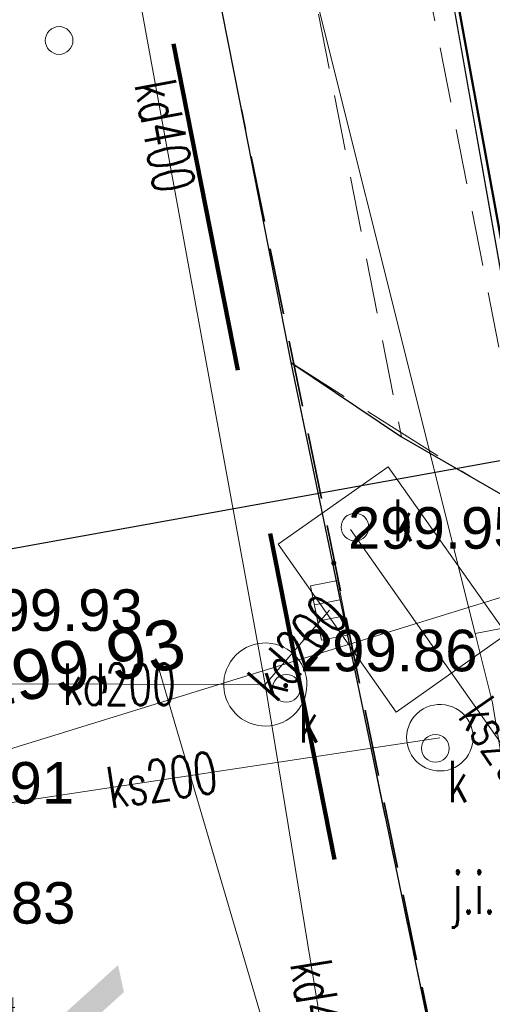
# Model space of a CAD drawing. Header units: metres. Extents: x 6567600 to 13135881, y 5574237 to 11149086.
# Tile 87 of 120: x 6567944 to 6567952.53, y 5574475.58 to 5574493.35. Entities that reach past the tile are written whole.
import ezdxf
from ezdxf import colors
from ezdxf.entities.mleader import LeaderData, LeaderLine
from ezdxf.enums import TextEntityAlignment as Align
from ezdxf.math import Vec2, Vec3

# ---------------------------------------------------------------- set-up
doc = ezdxf.new("R2010")
doc.units = ezdxf.units.M
for name, pattern in [('zzzxref_260316$0$_MDCP$0$2.0_1.0', [3, 2, -1]), ('zzzxref_260316$0$_MDCP$0$L_0_03', [1, 0.5, -0.5]), ('zzzxref_260316$0$_MDCP$0$L_0_04', [1.5, 1, -0.5]), ('zzzxref_260316$0$_MDCP$1$L_0_06', [2, 1.5, -0.5]), ('zzzxref_260316$0$PR1183 Chorzów Metalowców V09_TT$0$Krawędzie ukryte', [1.7, 1.2, -0.5])]:
    doc.linetypes.add(name, pattern=pattern)
for name, color, linetype, lineweight in [('SEL_opis_odnosnik', 7, 'Continuous', 20), ('zzzxref_260316$0$_MDCP$0$EGB_DzialkaEwidencyjna', 7, 'Continuous', 18), ('zzzxref_260316$0$_MDCP$0$EGB_Klasouzytek', 92, 'Continuous', 18), ('zzzxref_260316$0$_MDCP$0$EGB_KonturUzytkuGruntowego', 92, 'Continuous', 18), ('zzzxref_260316$0$_MDCP$0$GES_InneUrzadzeniaTowarzyszace', 7, 'Continuous', 18), ('zzzxref_260316$0$_MDCP$0$GES_InneUrzadzeniaTowarzyszace_P', 7, 'Continuous', 18), ('zzzxref_260316$0$_MDCP$0$GES_UrzadzeniaSiecKanalizacyjna', 7, 'Continuous', 18), ('zzzxref_260316$0$_MDCP$0$GES_UrzadzeniaSiecKanalizacyjna_P', 7, 'Continuous', 18), ('zzzxref_260316$0$_MDCP$0$MP_LINIE_REGULAC', 135, 'Continuous', 40), ('zzzxref_260316$0$_MDCP$0$OT_Komunikacja', 7, 'Continuous', 18), ('zzzxref_260316$0$_MDCP$0$OTRS', 7, 'Continuous', 13), ('zzzxref_260316$0$_MDCP$0$OTRS_O', 7, 'Continuous', 20), ('zzzxref_260316$0$_MDCP$0$Z_ZAKRES', 214, 'Continuous', 90), ('zzzxref_260316$0$_MDCP$1$GES_PrzewodKanalizacyjny', 36, 'Continuous', 18), ('zzzxref_260316$0$_MDCP$1$GES_PrzewodWodociagowy', 5, 'Continuous', 18)]:
    doc.layers.add(name, color=color, linetype=linetype, lineweight=lineweight)
doc.layers.add('zzzxref_260316$0$PR1183 Chorzów Metalowców V09_TT$0$FORMA - Arch 01 - PZT-3 Ukształtowanie terenu', color=7, linetype='Continuous')
doc.layers.add('zzzxref_260316$0$PR1183 Chorzów Metalowców V09_TT$0$FORMA - Arch 01 - PZT-3 Zagospodarowanie', color=7, linetype='Continuous')
doc.styles.add('ROMANS', font='romans.shx', dxfattribs={"width": 0.8})
doc.styles.add('zzzxref_260316$0$$TD_AUDIT_GENERATED_(9E133)', font='simplex.shx')
doc.styles.add('zzzxref_260316$0$$TD_AUDIT_GENERATED_(9E16A)', font='arial.ttf', dxfattribs={"width": 0.9})
doc.styles.add('zzzxref_260316$0$$TD_AUDIT_GENERATED_(B0E6E)', font='arial.ttf')
doc.linetypes.add('zzzxref_260316$0$_MDCP$0$MPSTO', pattern='A,5,[38,msgB.shx,S=0.1,R=180,X=0,Y=0],5', length=10)

# ---------------------------------------------------------------- blocks, each defined once
blk = doc.blocks.new('zzzxref_260316$0$_MDCP$0$OTRS')
at = {"layer": 'zzzxref_260316$0$_MDCP$0$OTRS', "color": 0, "lineweight": -3, "const_width": 0.09}
blk.add_lwpolyline([(-0.045, 0, 1), (0.045, 0, 1)], format="xyb", close=True, dxfattribs=at)
at = {"layer": 'zzzxref_260316$0$_MDCP$0$OTRS_O', "color": 0, "style": 'zzzxref_260316$0$$TD_AUDIT_GENERATED_(9E16A)'}
blk.add_attdef('RZEDNA', (0.5138805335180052, 0.5151789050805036), '', height=1.5, dxfattribs=at)
blk = doc.blocks.new('zzzxref_260316$0$_MDCP$0$other_SUKK')
at = {"color": 0, "linetype": 'Continuous', "lineweight": 18, "flags": 128}
blk.add_lwpolyline([(1, 0.5), (1, -0.5), (-1, -0.5), (-1, 0.5), (1, 0.5)], close=True, dxfattribs=at)
for points in [[(-0.3, 0.5), (-0.3, -0.5)], [(0.3, 0.5), (0.3, -0.5)]]:
    blk.add_lwpolyline(points, dxfattribs=at)
blk = doc.blocks.new('zzzxref_260316$0$_MDCP$0$other_SUPW_O')
at = {"color": 0, "linetype": 'Continuous', "lineweight": 18}
blk.add_circle((0, 0), 0.5, dxfattribs=at)
blk = doc.blocks.new('zzzxref_260316$0$_MDCP$0$other_SUPP')
at = {"color": 0, "linetype": 'Continuous', "lineweight": 18}
blk.add_circle((0, 0), 0.5, dxfattribs=at)
blk = doc.blocks.new('zzzxref_260316$0$PR1183 Chorzów Metalowców V09_TT$0$Koty wysokościowe_39', base_point=(6567942.952930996, 5574479.20272469))
at = {"layer": 'zzzxref_260316$0$PR1183 Chorzów Metalowców V09_TT$0$FORMA - Arch 01 - PZT-3 Ukształtowanie terenu', "linetype": 'Continuous', "lineweight": 25}
for points in [[(6567942.952930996, 5574479.20272469), (6567943.31955907, 5574479.281520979), (6567943.261497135, 5574479.415825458), (6567943.156458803, 5574479.517687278), (6567943.020435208, 5574479.571598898), (6567942.874134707, 5574479.569352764)], [(6567942.952930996, 5574479.20272469), (6567942.586302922, 5574479.123928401), (6567942.644364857, 5574478.989623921), (6567942.749403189, 5574478.887762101), (6567942.885426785, 5574478.833850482), (6567943.031727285, 5574478.836096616)]]:
    blk.add_hatch(color=6, dxfattribs=at).paths.add_polyline_path(points)
at = {"layer": 'zzzxref_260316$0$PR1183 Chorzów Metalowców V09_TT$0$FORMA - Arch 01 - PZT-3 Ukształtowanie terenu', "color": 6, "linetype": 'Continuous', "lineweight": 25}
for p, q in [((6567943.110523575, 5574478.469468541), (6567942.795338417, 5574479.935980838)), ((6567942.219674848, 5574479.045132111), (6567943.686187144, 5574479.360317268))]:
    blk.add_line(p, q, dxfattribs=at)
blk.add_circle((6567942.952930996, 5574479.20272469), 0.375, dxfattribs=at)
at = {"layer": 'zzzxref_260316$0$PR1183 Chorzów Metalowców V09_TT$0$FORMA - Arch 01 - PZT-3 Ukształtowanie terenu', "color": 6, "lineweight": 25, "insert": (6567943.321001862, 5574479.46862401), "char_height": 0.8999999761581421, "attachment_point": 7, "rotation": 12.129586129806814, "style": 'zzzxref_260316$0$$TD_AUDIT_GENERATED_(B0E6E)'}
blk.add_mtext('\\A1;{\\pql;\\fArial|b0|i0|c238|p0;\\W1.000000;299,93}', dxfattribs=at)
blk = doc.blocks.new('zzzxref_260316')
at = {"layer": 'zzzxref_260316$0$PR1183 Chorzów Metalowców V09_TT$0$FORMA - Arch 01 - PZT-3 Zagospodarowanie', "linetype": 'Continuous', "lineweight": 13, "true_color": 0xff5353}
h = blk.add_hatch(dxfattribs=at)
h.set_pattern_fill('Izolacja_twarda', color=13, style=0, pattern_type=2)
h.set_pattern_definition([(0, (292555.5056670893, 248505.0706151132), (0, 0.649999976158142), []), (90, (292555.5056670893, 248505.0706151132), (-0.649999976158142, 0), [])])
h.paths.add_polyline_path([(6567942.778000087, 5574481.353091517, -0.2801856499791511), (6567939.791759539, 5574476.678207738), (6567941.004623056, 5574470.498786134, -0.3147533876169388), (6567945.561360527, 5574467.028638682)])
at = {"layer": 'zzzxref_260316$0$PR1183 Chorzów Metalowców V09_TT$0$FORMA - Arch 01 - PZT-3 Zagospodarowanie', "linetype": 'Continuous', "lineweight": 5}
blk.add_hatch(color=7, dxfattribs=at).paths.add_polyline_path([(6567944.290763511, 5574474.9473612), (6567945.774022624, 5574476.288980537), (6567945.879084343, 5574475.800143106), (6567945.137454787, 5574475.129333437), (6567946.089207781, 5574474.822468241), (6567946.194269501, 5574474.333630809)])
at = {"layer": 'zzzxref_260316$0$_MDCP$0$EGB_DzialkaEwidencyjna', "linetype": 'Continuous', "lineweight": 18}
for p, q in [((6567870.09, 5574563.290000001), (6567937.22, 5574576.21)), ((6567937.22, 5574576.21), (6567953.2, 5574485.85)), ((6567921.55, 5574569.11), (6567849.51, 5574552.26)), ((6567946.41, 5574443.1), (6567921.55, 5574569.11)), ((6567848.19, 5574557.83), (6567870.09, 5574563.290000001)), ((6567849.51, 5574552.26), (6567848.19, 5574557.83)), ((6567953.2, 5574485.85), (6567954.34, 5574479.4)), ((6567954.34, 5574479.4), (6567964.63, 5574421.22)), ((6567945.87, 5574426.93), (6567946.41, 5574443.1)), ((6567941.78, 5574411.28), (6567945.87, 5574426.93)), ((6567964.63, 5574421.22), (6567961.980000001, 5574385.01)), ((6567926.87, 5574389.48), (6567941.78, 5574411.28)), ((6567903.73, 5574376.76), (6567926.87, 5574389.48)), ((6567961.980000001, 5574385.01), (6567940.38, 5574379.35)), ((6567940.38, 5574379.35), (6567927.03, 5574350.99)), ((6567864.17, 5574367.81), (6567903.73, 5574376.76)), ((6567869.98, 5574345.11), (6567864.17, 5574367.81)), ((6567921.32, 5574359.06), (6567869.98, 5574345.11)), ((6567923.464, 5574348.631000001), (6567921.32, 5574359.06)), ((6567927.03, 5574350.99), (6567923.464, 5574348.631000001))]:
    blk.add_line(p, q, dxfattribs=at)
at = {"layer": 'zzzxref_260316$0$_MDCP$0$EGB_Klasouzytek', "lineweight": 18}
blk.add_lwpolyline([(6567937.22, 5574576.21), (6567953.2, 5574485.85), (6567954.34, 5574479.4), (6567964.63, 5574421.22), (6567961.980000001, 5574385.01), (6567940.38, 5574379.35), (6567928.594623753, 5574354.313799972)], dxfattribs=at)
at = {"layer": 'zzzxref_260316$0$_MDCP$0$EGB_KonturUzytkuGruntowego', "linetype": 'zzzxref_260316$0$_MDCP$0$L_0_03', "lineweight": 18}
blk.add_lwpolyline([(6567937.22, 5574576.21), (6567953.2, 5574485.85)], dxfattribs=at)
at = {"layer": 'zzzxref_260316$0$_MDCP$0$GES_InneUrzadzeniaTowarzyszace', "color": 36, "linetype": 'Continuous', "lineweight": 18, "flags": 128}
for points in [[(6567948.3624478, 5574480.60336003), (6567948.28600511, 5574480.614264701), (6567948.21108881, 5574480.63297149), (6567948.13849303, 5574480.65928211), (6567948.06898731, 5574480.69291765), (6567948.00330842, 5574480.73352157), (6567947.942152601, 5574480.78066346), (6567947.88616809, 5574480.83384361), (6567947.835948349, 5574480.89249827), (6567947.792025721, 5574480.956005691), (6567947.75486577, 5574481.02369268), (6567947.724862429, 5574481.09484173), (6567947.70233371, 5574481.16869865), (6567947.687518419, 5574481.24448052), (6567947.6805736, 5574481.32138408), (6567947.68157287, 5574481.39859409), (6567947.69050564, 5574481.475292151), (6567947.70727721, 5574481.55066523), (6567947.73170981, 5574481.62391437), (6567947.76354446, 5574481.69426309), (6567947.802443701, 5574481.76096571), (6567947.847995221, 5574481.82331513), (6567947.89971614, 5574481.88065045), (6567947.957058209, 5574481.93236388), (6567948.01941361, 5574481.97790725), (6567948.08612134, 5574482.01679779), (6567948.156474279, 5574482.04862324), (6567948.22972667, 5574482.07304624), (6567948.30510202, 5574482.089807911), (6567948.381801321, 5574482.09873056), (6567948.459011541, 5574482.09971962), (6567948.53591424, 5574482.092764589), (6567948.61169421, 5574482.0779392), (6567948.68554817, 5574482.055400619), (6567948.75669326, 5574482.02538775), (6567948.8243753, 5574481.98821873), (6567948.887876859, 5574481.94428757), (6567948.94652479, 5574481.89405995), (6567948.99969741, 5574481.83806831), (6567949.0468311, 5574481.77690618), (6567949.087426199, 5574481.71122187), (6567949.12105243, 5574481.641711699), (6567949.14735334, 5574481.56911244), (6567949.16605013, 5574481.49419371), (6567949.176944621, 5574481.41774964), (6567949.17992135, 5574481.34059056), (6567949.17494873, 5574481.26353435), (6567949.162079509, 5574481.18739783), (6567949.14145007, 5574481.11298806), (6567949.113279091, 5574481.041093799), (6567949.077865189, 5574480.97247716), (6567949.03558375, 5574480.90786547), (6567948.98688296, 5574480.84794365), (6567948.93227906, 5574480.79334688), (6567948.87235086, 5574480.744653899), (6567948.80773363, 5574480.70238091), (6567948.73911231, 5574480.66697597), (6567948.667214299, 5574480.6388144), (6567948.59280177, 5574480.61819473), (6567948.516663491, 5574480.60533552), (6567948.43960656, 5574480.60037308)], [(6567951.5192477, 5574479.79339219), (6567951.45160176, 5574479.80420824), (6567951.3856297, 5574479.82266484), (6567951.32219157, 5574479.848521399), (6567951.26211438, 5574479.88144082), (6567951.206181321, 5574479.92099397), (6567951.15512159, 5574479.96666517), (6567951.10960081, 5574480.01785906), (6567951.07021241, 5574480.07390822), (6567951.037469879, 5574480.13408197), (6567951.01180006, 5574480.19759585), (6567950.9935376, 5574480.26362186), (6567950.982920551, 5574480.33129925), (6567950.98008733, 5574480.39974575), (6567950.985074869, 5574480.46806907), (6567950.99781814, 5574480.53537849), (6567951.01815104, 5574480.60079657), (6567951.045808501, 5574480.66347048), (6567951.080429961, 5574480.72258316), (6567951.121564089, 5574480.77736397), (6567951.16867465, 5574480.82709878), (6567951.22114748, 5574480.8711392), (6567951.278298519, 5574480.90891109), (6567951.33938271, 5574480.93992204), (6567951.40360374, 5574480.96376778), (6567951.470124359, 5574480.98013743), (6567951.53807739, 5574480.988817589), (6567951.606576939, 5574480.9896951), (6567951.67473003, 5574480.98275852), (6567951.74164815, 5574480.96809829), (6567951.80645895, 5574480.94590551), (6567951.8683175, 5574480.91646952), (6567951.92641738, 5574480.88017404), (6567951.98000116, 5574480.83749226), (6567952.028370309, 5574480.7889806), (6567952.070894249, 5574480.73527148), (6567952.10701862, 5574480.67706509), (6567952.13627251, 5574480.61512025), (6567952.15827453, 5574480.5502445), (6567952.172737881, 5574480.4832836), (6567952.179474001, 5574480.41511047), (6567952.178395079, 5574480.34661385), (6567952.16951519, 5574480.2786867), (6567952.15295009, 5574480.21221453), (6567952.12891572, 5574480.14806392), (6567952.09772539, 5574480.08707116), (6567952.05978572, 5574480.03003139), (6567952.0155913, 5574479.9776882), (6567951.96571827, 5574479.930724), (6567951.91081679, 5574479.88975101), (6567951.8516026, 5574479.85530341), (6567951.78884765, 5574479.82783026), (6567951.723370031, 5574479.80768972), (6567951.65602337, 5574479.79514436), (6567951.58768563, 5574479.79035771)]]:
    blk.add_lwpolyline(points, close=True, dxfattribs=at)
at = {"layer": 'zzzxref_260316$0$_MDCP$0$GES_UrzadzeniaSiecKanalizacyjna', "color": 36, "linetype": 'Continuous', "lineweight": 18, "flags": 128}
blk.add_lwpolyline([(6567950.65, 5574485.28), (6567952.78, 5574482.26), (6567950.79, 5574480.85), (6567948.66, 5574483.88)], close=True, dxfattribs=at)
at = {"layer": 'zzzxref_260316$0$_MDCP$0$MP_LINIE_REGULAC', "linetype": 'zzzxref_260316$0$_MDCP$0$MPSTO', "flags": 128}
blk.add_lwpolyline([(6567944.102058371, 5574577.555355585), (6567936.85, 5574576.14), (6567953.407695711, 5574485.415113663), (6567960.526095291, 5574486.824458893)], dxfattribs=at)
at = {"layer": 'zzzxref_260316$0$_MDCP$0$MP_LINIE_REGULAC', "linetype": 'Continuous'}
blk.add_lwpolyline([(6567960.526095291, 5574486.824458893), (6567953.407695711, 5574485.415113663), (6567936.85, 5574576.14)], dxfattribs=at)
at = {"layer": 'zzzxref_260316$0$_MDCP$0$OT_Komunikacja', "color": 7, "linetype": 'Continuous', "lineweight": 25, "flags": 128}
for points in [[(6567936.068, 5574579.252), (6567935.057, 5574577.956), (6567934.068, 5574576.226), (6567933.236, 5574573.791), (6567932.764, 5574571.191), (6567932.756, 5574569.563), (6567933.063, 5574567.551000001), (6567933.71, 5574564.114), (6567934.815, 5574558.216), (6567936.358, 5574550.643), (6567938.407, 5574540.210000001), (6567942.057, 5574521.84), (6567943.316, 5574515.522999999), (6567944.512, 5574509.474), (6567945.446, 5574504.726), (6567945.949, 5574502.072), (6567947.25, 5574495.506), (6567948.058, 5574491.426), (6567948.891, 5574487.158), (6567952.865, 5574468.02)], [(6567948.891, 5574487.158), (6567950.887, 5574485.819000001), (6567953.228, 5574484.471), (6567953.405, 5574484.378), (6567953.75, 5574484.3)]]:
    blk.add_lwpolyline(points, dxfattribs=at)
at = {"layer": 'zzzxref_260316$0$_MDCP$0$OT_Komunikacja', "color": 7, "linetype": 'zzzxref_260316$0$_MDCP$0$L_0_04', "lineweight": 18, "flags": 128}
blk.add_lwpolyline([(6567932.764, 5574571.191), (6567933.236, 5574573.791), (6567934.068, 5574576.226), (6567935.057, 5574577.956), (6567936.068, 5574579.252), (6567937.41, 5574577.176), (6567937.165, 5574576.599), (6567935.940000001, 5574574.207), (6567937.598, 5574565.706), (6567949.198, 5574505.377), (6567949.626, 5574503.011), (6567950.592, 5574497.882), (6567953.228, 5574484.471), (6567950.887, 5574485.819000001), (6567934.801, 5574567.894), (6567933.063, 5574567.551000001), (6567932.756, 5574569.563)], close=True, dxfattribs=at)
at = {"layer": 'zzzxref_260316$0$_MDCP$0$OT_Komunikacja', "color": 7, "linetype": 'zzzxref_260316$0$_MDCP$1$L_0_06', "lineweight": 18, "flags": 128}
blk.add_lwpolyline([(6567952.112, 5574485.114), (6567953.228, 5574484.471), (6567954.58, 5574480.11), (6567954.44, 5574479.39), (6567955.469999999, 5574473.02), (6567954.979, 5574472.711), (6567954.406, 5574471.956), (6567953.7, 5574470.618), (6567953.39, 5574469.755), (6567952.865, 5574468.02), (6567950.819, 5574477.872), (6567948.891, 5574487.158)], close=True, dxfattribs=at)
at = {"layer": 'zzzxref_260316$0$_MDCP$0$Z_ZAKRES', "linetype": 'zzzxref_260316$0$_MDCP$0$2.0_1.0', "lineweight": 140, "ltscale": 3}
blk.add_lwpolyline([(6567820.406565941, 5574555.719374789), (6567847.231924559, 5574561.997061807), (6567929.356419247, 5574581.205803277), (6567956.442671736, 5574443.911407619), (6567955.82718672, 5574425.481050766), (6567951.015495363, 5574407.069566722), (6567933.777488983, 5574381.865774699), (6567907.311687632, 5574367.31759003), (6567855.739244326, 5574355.649911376), (6567852.581928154, 5574378.74718266), (6567848.105382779, 5574411.571895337), (6567841.693208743, 5574438.994171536), (6567818.945801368, 5574517.252574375)], close=True, dxfattribs=at)
at = {"layer": 'zzzxref_260316$0$_MDCP$1$GES_PrzewodKanalizacyjny', "color": 36, "linetype": 'Continuous', "lineweight": 18, "flags": 128}
for points in [[(6567948.43, 5574481.35), (6567944.809999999, 5574501.15)], [(6567955.56, 5574476.2), (6567949.97, 5574484.15)], [(6567948.43, 5574481.35), (6567949.59, 5574482.69)], [(6567948.43, 5574481.35), (6567943.16, 5574481.36)], [(6567950.39, 5574469.39), (6567948.43, 5574481.35)], [(6567941.55, 5574478.87), (6567951.58, 5574480.39)]]:
    blk.add_lwpolyline(points, dxfattribs=at)
at = {"layer": 'zzzxref_260316$0$_MDCP$1$GES_PrzewodKanalizacyjny', "color": 36, "linetype": 'Continuous', "lineweight": 18}
blk.add_lwpolyline([(6567905.614, 5574471.424), (6567906.868, 5574471.745), (6567908.127, 5574472.015999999), (6567908.166, 5574472.009), (6567917.636, 5574473.284), (6567943.225, 5574480.006), (6567953.238, 5574483.096), (6567960.92603352, 5574484.615090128)], dxfattribs=at)
at = {"layer": 'zzzxref_260316$0$_MDCP$1$GES_PrzewodWodociagowy', "color": 5, "linetype": 'Continuous', "lineweight": 18, "flags": 128}
for points in [[(6567949.41, 5574434.92), (6567949.29, 5574441.410000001), (6567946.5, 5574458.89), (6567955.88, 5574460.77), (6567952.53, 5574481.02), (6567952.22, 5574482.27), (6567948.28, 5574498.02), (6567947.93, 5574497.92), (6567937.17, 5574495.79)], [(6567954.95, 5574482.73), (6567952.78, 5574482.38), (6567952.22, 5574482.27)], [(6567955.583, 5574472.856), (6567950.385, 5574471.835), (6567948.387, 5574475.257), (6567946.454, 5574481.819)]]:
    blk.add_lwpolyline(points, dxfattribs=at)
at = {"layer": 'zzzxref_260316$0$PR1183 Chorzów Metalowców V09_TT$0$FORMA - Arch 01 - PZT-3 Zagospodarowanie', "color": 7, "linetype": 'zzzxref_260316$0$PR1183 Chorzów Metalowców V09_TT$0$Krawędzie ukryte', "lineweight": 35}
blk.add_line((6567952.874117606, 5574468.056027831), (6567947.998409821, 5574491.726992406), dxfattribs=at)
at = {"layer": 'zzzxref_260316$0$_MDCP$0$GES_InneUrzadzeniaTowarzyszace_P', "linetype": 'Continuous', "xscale": 0.5, "yscale": 0.5, "zscale": 0.5}
for name, p in [('zzzxref_260316$0$_MDCP$0$other_SUPP', (6567944.71, 5574492.97)), ('zzzxref_260316$0$_MDCP$0$other_SUPW_O', (6567950.05, 5574484.19)), ('zzzxref_260316$0$_MDCP$0$other_SUPW_O', (6567948.81, 5574481.28)), ('zzzxref_260316$0$_MDCP$0$other_SUPW_O', (6567951.5, 5574480.2))]:
    blk.add_blockref(name, p, dxfattribs=at)
at = {"layer": 'zzzxref_260316$0$_MDCP$0$GES_UrzadzeniaSiecKanalizacyjna_P', "color": 36, "linetype": 'Continuous', "xscale": 0.5, "yscale": 0.5, "zscale": 0.5, "rotation": 281.3800816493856}
blk.add_blockref('zzzxref_260316$0$_MDCP$0$other_SUKK', (6567949.59, 5574482.689999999), dxfattribs=at)
at = {"layer": 'zzzxref_260316$0$_MDCP$0$OTRS', "xscale": 0.5, "yscale": 0.5, "zscale": 0.5}
for p, values in [((6567949.666, 5574483.543, 299.946), {'RZEDNA': '299.95'}), ((6567942.758, 5574482.06, 299.93), {'RZEDNA': '299.93'}), ((6567948.798, 5574481.331, 299.861), {'RZEDNA': '299.86'}), ((6567941.52, 5574478.944, 299.911), {'RZEDNA': '299.91'}), ((6567941.544, 5574476.778, 299.83), {'RZEDNA': '299.83'})]:
    blk.add_blockref('zzzxref_260316$0$_MDCP$0$OTRS', p, dxfattribs=at).add_auto_attribs(values)
at = {"layer": 'zzzxref_260316$0$PR1183 Chorzów Metalowców V09_TT$0$FORMA - Arch 01 - PZT-3 Ukształtowanie terenu', "color": 6, "lineweight": 25}
blk.add_blockref('zzzxref_260316$0$PR1183 Chorzów Metalowców V09_TT$0$Koty wysokościowe_39', (6567942.952930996, 5574480.452816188), dxfattribs=at)
at = {"layer": 'zzzxref_260316$0$_MDCP$0$GES_InneUrzadzeniaTowarzyszace_P', "color": 7, "lineweight": 15, "style": 'zzzxref_260316$0$$TD_AUDIT_GENERATED_(9E133)', "width": 0.66}
for p in [(6567949.034999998, 5574481.055000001), (6567951.725, 5574479.975000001)]:
    blk.add_text('k', height=0.75, dxfattribs=at).set_placement(p, align=Align.TOP_LEFT)
at = {"layer": 'zzzxref_260316$0$_MDCP$0$GES_UrzadzeniaSiecKanalizacyjna', "color": 36, "lineweight": 15, "style": 'zzzxref_260316$0$$TD_AUDIT_GENERATED_(9E133)', "width": 0.66}
blk.add_text('k', height=0.75, rotation=-360, dxfattribs=at).set_placement((6567950.91543113, 5574484.314531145), align=Align.MIDDLE_CENTER)
at = {"layer": 'zzzxref_260316$0$_MDCP$0$OT_Komunikacja', "color": 7, "lineweight": 15, "style": 'zzzxref_260316$0$$TD_AUDIT_GENERATED_(9E133)', "width": 0.66}
blk.add_text('j.i.', height=0.75, dxfattribs=at).set_placement((6567952.1805, 5574477.589), align=Align.MIDDLE_CENTER)
at = {"layer": 'zzzxref_260316$0$_MDCP$1$GES_PrzewodKanalizacyjny', "color": 36, "lineweight": 15, "style": 'zzzxref_260316$0$$TD_AUDIT_GENERATED_(9E133)', "width": 0.66}
for s, rotation, p in [('kd400', -79.6, (6567946.619999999, 5574491.250000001)), ('kd200', -310.9, (6567949.01, 5574482.02)), ('kd200', -0.1, (6567945.795, 5574481.355)), ('ks200', -54.9, (6567952.764999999, 5574480.175)), ('ks200', -351.4, (6567946.565, 5574479.63)), ('kd400', -80.69999999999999, (6567949.41, 5574475.369999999))]:
    blk.add_text(s, height=0.75, rotation=rotation, dxfattribs=at).set_placement(p, align=Align.MIDDLE_CENTER)

msp = doc.modelspace()

# ---------------------------------------------------------------- block references
at = {"ltscale": 0.5}
msp.add_blockref('zzzxref_260316', (0, 0), dxfattribs=at)

# ---------------------------------------------------------------- next in the draw order: leaders
at = {"layer": 'SEL_opis_odnosnik'}
ml = msp.add_multileader_mtext('Standard', dxfattribs=at)
ml.set_content('\\pxt12.5;Projektowane dobezpieczenie rurami ochronnymi odcinka kabli SN kolidujących z inwestycją. ', color=256, style='ROMANS')
ml.set_leader_properties()
ml.build(insert=Vec2(0, 0))
ml.multileader.update_dxf_attribs({"text_left_attachment_type": 6, "text_right_attachment_type": 6, "dogleg_length": 1, "arrow_head_size": 1})
ctx = ml.context
ctx.base_point, ctx.char_height, ctx.arrow_head_size, ctx.landing_gap_size, ctx.plane_origin, ctx.plane_x_axis, ctx.plane_y_axis = Vec3(6567961.418822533, 5574486.886590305), 1, 1, 0.09, Vec3(6567848.290556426, 5574485.625695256), Vec3(1, -2.449293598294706e-16), Vec3(2.449293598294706e-16, 1)
ctx.left_attachment, ctx.right_attachment = 6, 6
notes = []
notes.append((ctx, [(0, (1, 1, 0), (6567960.418822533, 5574486.793297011), (1, -2.449293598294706e-16), 1, [(3, [(6567937.720766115, 5574482.69206836)], 0, [])])]))
ctx.mtext.insert, ctx.mtext.width, ctx.mtext.line_spacing_style, ctx.mtext.flow_direction = Vec3(6567961.508822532, 5574488.086590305), 21.01606023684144, 2, 5
ctx.mtext.has_bg_fill, ctx.mtext.bg_color, ctx.mtext.bg_scale_factor, ctx.mtext.bg_transparency, ctx.mtext.use_window_bg_color = 1, -1023410145, 1.5, 0, 0
for ctx, leaders in notes:
    for number, flags, end, landing, length, lines in leaders:
        leader = LeaderData()
        leader.index, (leader.has_last_leader_line, leader.has_dogleg_vector, leader.attachment_direction) = number, flags
        leader.last_leader_point, leader.dogleg_vector, leader.dogleg_length = Vec3(end), Vec3(landing), length
        for number, points, colour, breaks in lines:
            line = LeaderLine()
            line.index, line.vertices, line.color, line.breaks = number, Vec3.list(points), colors.encode_raw_color(colour), breaks
            leader.lines.append(line)
        ctx.leaders.append(leader)

# ---------------------------------------------------------------- next in the draw order: leaders
ml = msp.add_multileader_mtext('Standard', dxfattribs=at)
ml.set_content('\\pxt12.5;Projektowane dobezpieczenie rurami ochronnymi odcinka kabli SN kolidujących z inwestycją. ', color=256, style='ROMANS')
ml.set_leader_properties()
ml.build(insert=Vec2(0, 0))
ml.multileader.update_dxf_attribs({"text_left_attachment_type": 6, "text_right_attachment_type": 6, "dogleg_length": 1, "arrow_head_size": 1})
ctx = ml.context
ctx.base_point, ctx.char_height, ctx.arrow_head_size, ctx.landing_gap_size, ctx.plane_origin, ctx.plane_x_axis, ctx.plane_y_axis = Vec3(6567961.864175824, 5574481.177071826), 1, 1, 0.09, Vec3(6567853.235909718, 5574470.816880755), Vec3(1, -2.449293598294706e-16), Vec3(2.449293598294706e-16, 1)
ctx.left_attachment, ctx.right_attachment = 6, 6
notes = []
notes.append((ctx, [(0, (1, 1, 0), (6567960.864175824, 5574481.083778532), (1, -2.449293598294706e-16), 1, [(3, [(6567942.666119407, 5574467.883253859)], 0, [])])]))
ctx.mtext.insert, ctx.mtext.width, ctx.mtext.line_spacing_style, ctx.mtext.flow_direction = Vec3(6567961.954175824, 5574482.377071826), 21.01606023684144, 2, 5
ctx.mtext.has_bg_fill, ctx.mtext.bg_color, ctx.mtext.bg_scale_factor, ctx.mtext.bg_transparency, ctx.mtext.use_window_bg_color = 1, -1023410145, 1.5, 0, 0
for ctx, leaders in notes:
    for number, flags, end, landing, length, lines in leaders:
        leader = LeaderData()
        leader.index, (leader.has_last_leader_line, leader.has_dogleg_vector, leader.attachment_direction) = number, flags
        leader.last_leader_point, leader.dogleg_vector, leader.dogleg_length = Vec3(end), Vec3(landing), length
        for number, points, colour, breaks in lines:
            line = LeaderLine()
            line.index, line.vertices, line.color, line.breaks = number, Vec3.list(points), colors.encode_raw_color(colour), breaks
            leader.lines.append(line)
        ctx.leaders.append(leader)

doc.saveas('drawing.dxf')
